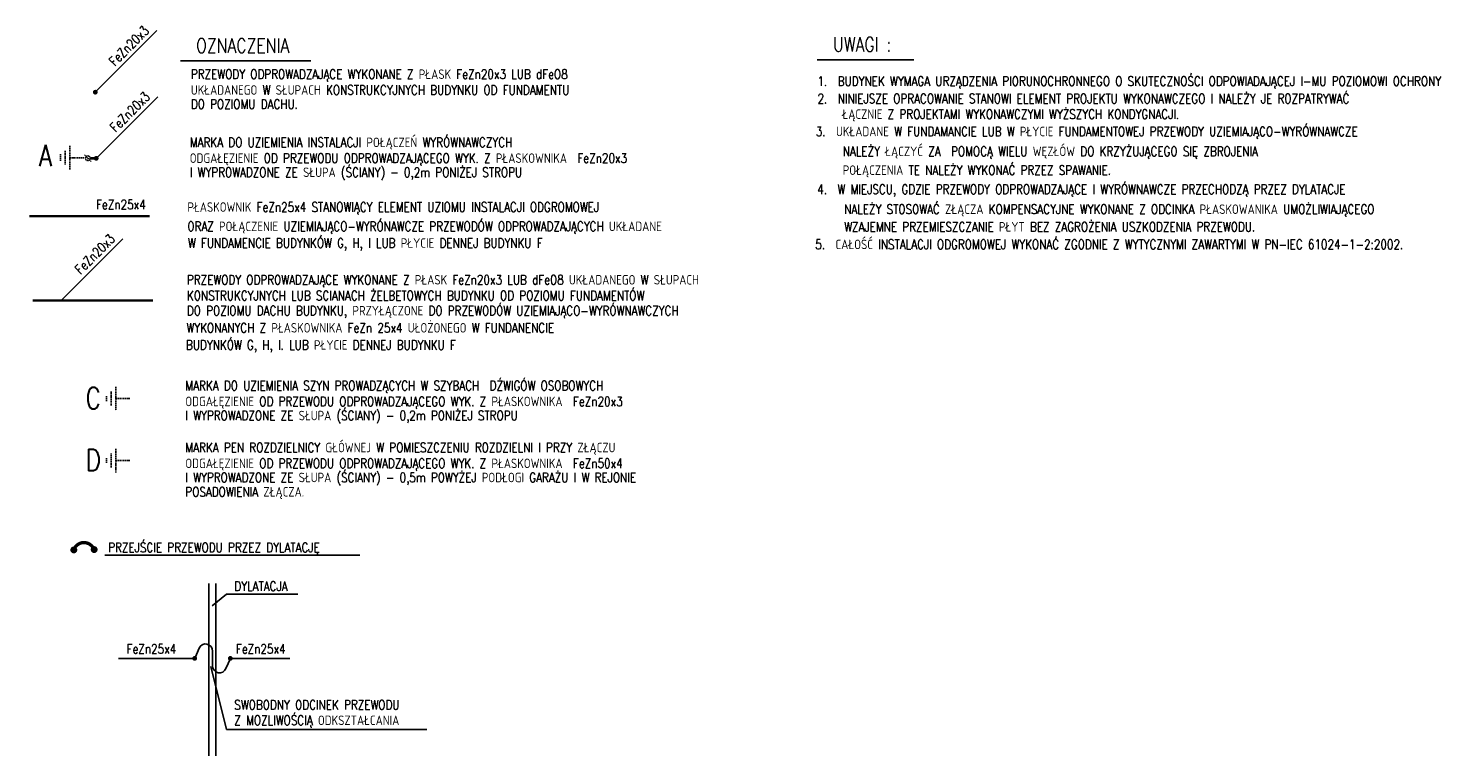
# Model space of a CAD drawing. Extents: x 3880 to 129921, y -116796 to -57711.
# Tile 93 of 110: x 50729 to 53685, y -74086 to -72559. Entities that reach past the tile are written whole.
import ezdxf

# ---------------------------------------------------------------- set-up
doc = ezdxf.new("R2010")
doc.units = 0
doc.header["$LTSCALE"] = 2
doc.linetypes.add('DASHED2', pattern=[0.375, 0.25, -0.125])
doc.linetypes.add('HIDDEN', pattern=[9.525, 6.35, -3.175])
doc.layers.add('E35', color=6, linetype='CONTINUOUS')
doc.layers.add('E50', color=3, linetype='CONTINUOUS')
doc.styles.add('ROMANS', font='romans', dxfattribs={"width": 0.85})

msp = doc.modelspace()

# ---------------------------------------------------------------- linework, layer by layer
at = {"layer": 'E35'}
for p, q in [((50998.953, -72563.818), (50869.785, -72692.986)), ((51000.861, -72702.731), (50871.693, -72831.899)), ((50927.404, -73000.989), (50798.236, -73130.157))]:
    msp.add_line(p, q, dxfattribs=at)
at = {"layer": 'E35', "linetype": 'Continuous', "ltscale": 10}
for p, q in [((50890.047, -73665.385), (51425.047, -73665.385)), ((51107.911, -73724.921), (51107.911, -74086.451)), ((51122.911, -73724.921), (51122.911, -74086.451)), ((51115.047, -73771.827), (51145.047, -73746.827)), ((51145.047, -73746.827), (51295.047, -73746.827)), ((51145.047, -74030.907), (51112.585, -73898.632)), ((51145.047, -74030.907), (51566.412, -74030.907))]:
    msp.add_line(p, q, dxfattribs=at)
at = {"layer": 'E50', "linetype": 'Continuous', "ltscale": 0.2}
for p, q in [((51048.4, -72627.235), (51322.542, -72627.235)), ((52385.991, -72624.878), (52588.824, -72624.878))]:
    msp.add_line(p, q, dxfattribs=at)
at = {"layer": 'E50', "linetype": 'HIDDEN', "ltscale": 0.2}
for p, q in [((50806.637, -72815.863), (50806.637, -72845.863)), ((50816.637, -72805.863), (50816.637, -72855.863)), ((50796.637, -72823.363), (50796.637, -72838.363)), ((50816.637, -72830.863), (50846.637, -72830.863)), ((50861.179, -72838.857), (50847.037, -72824.715)), ((50913.15, -73311.494), (50913.15, -73361.494)), ((50893.15, -73331.494), (50893.15, -73341.494)), ((50903.15, -73321.494), (50903.15, -73351.494)), ((50913.15, -73336.494), (50943.15, -73336.494)), ((50893.15, -73461.494), (50893.15, -73471.494)), ((50903.15, -73451.494), (50903.15, -73481.494)), ((50913.15, -73441.494), (50913.15, -73491.494)), ((50913.15, -73466.494), (50943.15, -73466.494))]:
    msp.add_line(p, q, dxfattribs=at)
at = {"layer": 'E50'}
for p, q in [((51087.73, -73860.429), (51078.519, -73881.827)), ((51115.957, -73865.764), (51115.957, -73897.89)), ((51144.183, -73903.225), (51153.394, -73881.827))]:
    msp.add_line(p, q, dxfattribs=at)
at = {"layer": 'E50', "linetype": 'Continuous', "ltscale": 10}
for p, q in [((50918.467, -73881.827), (51043.467, -73881.827)), ((51043.467, -73881.827), (51078.519, -73881.827)), ((51153.394, -73881.827), (51278.394, -73881.827))]:
    msp.add_line(p, q, dxfattribs=at)
at = {"layer": 'E50', "linetype": 'HIDDEN', "ltscale": 0.2, "const_width": 5}
for points in [[(50867.285, -72692.986, 1), (50872.285, -72692.986, 1)], [(50867.285, -72692.986, 1), (50872.285, -72692.986, 1)], [(50874.193, -72831.899, -1), (50869.193, -72831.899, -1)]]:
    msp.add_lwpolyline(points, format="xyb", close=True, dxfattribs=at)
msp.add_lwpolyline([(50875.401, -72831.899), (50859.094, -72831.899)], dxfattribs=at)
at = {"layer": 'E50', "linetype": 'DASHED2', "ltscale": 100, "const_width": 5}
for points in [[(50984.188, -72953.054), (50731.265, -72953.054)], [(50990.983, -73130.157), (50738.06, -73130.157)]]:
    msp.add_lwpolyline(points, dxfattribs=at)
at = {"layer": 'E50', "const_width": 7}
msp.add_lwpolyline([(50824.678, -73654.087, -0.71386373), (50866.948, -73653.416, -2.21832926)], format="xyb", dxfattribs=at)
for points in [[(50824.678, -73657.837, -1), (50824.678, -73650.337, -1)], [(50867.398, -73657.127, -1), (50867.398, -73649.627, -1)]]:
    msp.add_lwpolyline(points, format="xyb", close=True, dxfattribs=at)
at = {"layer": 'E50', "linetype": 'Continuous', "ltscale": 10, "const_width": 5}
for points in [[(51076.019, -73881.827, 1), (51081.019, -73881.827, 1)], [(51150.894, -73881.827, 1), (51155.894, -73881.827, 1)]]:
    msp.add_lwpolyline(points, format="xyb", close=True, dxfattribs=at)
at = {"layer": 'E50', "linetype": 'HIDDEN', "ltscale": 0.2}
msp.add_circle((50854.108, -72831.786), 5, dxfattribs=at)
at = {"layer": 'E50', "linetype": 'Continuous', "ltscale": 10}
for centre, start, end in [((51101.266, -73866.15), 358.494989, 157.088772), ((51130.647, -73897.504), 178.494989, 337.088772)]:
    msp.add_arc(centre, 14.695, start, end, dxfattribs=at)

# ---------------------------------------------------------------- texts
at = {"layer": 'E35', "style": 'ROMANS', "width": 0.8}
for p in [(50910.757, -72639.595), (50912.666, -72778.509), (50839.208, -73076.766)]:
    msp.add_text('FeZn20x3', height=20, rotation=45, dxfattribs=at).set_placement(p)
for s, height, p in [('OZNACZENIA', 30, (51081.507, -72610.137)), ('UWAGI :', 30, (52419.098, -72607.78)), ('PRZEWODY ODPROWADZAJĄCE WYKONANE Z PŁASK FeZn20x3 LUB dFeO8', 20, (51070.471, -72665.233)), ('1.  BUDYNEK WYMAGA URZĄDZENIA PIORUNOCHRONNEGO O SKUTECZNOŚCI ODPOWIADAJĄCEJ I-MU POZIOMOWI OCHRONY', 20, (52386.469, -72679.905)), ('UKŁADANEGO W SŁUPACH KONSTRUKCYJNYCH BUDYNKU OD FUNDAMENTU', 20, (51070.471, -72698.398)), ('2.  NINIEJSZE OPRACOWANIE STANOWI ELEMENT PROJEKTU WYKONAWCZEGO I NALEŻY JE ROZPATRYWAĆ', 20, (52386.469, -72716.497)), ('DO POZIOMU DACHU.', 20, (51070.471, -72728.072)), ('ŁĄCZNIE Z PROJEKTAMI WYKONAWCZYMI WYŻSZYCH KONDYGNACJI.', 20, (52438.823, -72749.112)), ('MARKA DO UZIEMIENIA INSTALACJI POŁĄCZEŃ WYRÓWNAWCZYCH', 20, (51068.179, -72808.335)), ('3.  UKŁADANE W FUNDAMANCIE LUB W PŁYCIE FUNDAMENTOWEJ PRZEWODY UZIEMIAJĄCO-WYRÓWNAWCZE', 20, (52382.909, -72785.45)), ('NALEŻY ŁĄCZYĆ ZA  POMOCĄ WIELU WĘZŁÓW DO KRZYŻUJĄCEGO SIĘ ZBROJENIA', 20, (52439.55, -72827.292)), ('ODGAŁĘZIENIE OD PRZEWODU ODPROWADZAJĄCEGO WYK. Z PŁASKOWNIKA  FeZn20x3', 20, (51068.179, -72841.5)), ('POŁĄCZENIA TE NALEŻY WYKONAĆ PRZEZ SPAWANIE.', 20, (52439.55, -72866.671)), ('I WYPROWADZONE ZE SŁUPA (ŚCIANY) - 0,2m PONIŻEJ STROPU', 20, (51068.179, -72871.174)), ('4.  W MIEJSCU, GDZIE PRZEWODY ODPROWADZAJĄCE I WYRÓWNAWCZE PRZECHODZĄ PRZEZ DYLATACJE', 20, (52385.897, -72906.865)), ('FeZn25x4', 20, (50871.45, -72938.919)), ('PŁASKOWNIK FeZn25x4 STANOWIĄCY ELEMENT UZIOMU INSTALACJI ODGROMOWEJ', 20, (51063.179, -72944.212)), ('NALEŻY STOSOWAĆ ZŁĄCZA KOMPENSACYJNE WYKONANE Z ODCINKA PŁASKOWANIKA UMOŻLIWIAJĄCEGO ', 20, (52442.539, -72948.706)), ('ORAZ POŁĄCZENIE UZIEMIAJĄCO-WYRÓNAWCZE PRZEWODÓW ODPROWADZAJĄCYCH UKŁADANE', 20, (51063.179, -72984.697)), ('WZAJEMNE PRZEMIESZCZANIE PŁYT BEZ ZAGROŻENIA USZKODZENIA PRZEWODU.', 20, (52442.539, -72985.625)), ('W FUNDAMENCIE BUDYNKÓW G, H, I LUB PŁYCIE DENNEJ BUDYNKU F', 20, (51064.179, -73019.697)), ('5.  CAŁOŚĆ INSTALACJI ODGROMOWEJ WYKONAĆ ZGODNIE Z WYTYCZNYMI ZAWARTYMI W PN-IEC 61024-1-2:2002.', 20, (52381.812, -73022.544)), ('PRZEWODY ODPROWADZAJĄCE WYKONANE Z PŁASK FeZn20x3 LUB dFeO8 UKŁADANEGO W SŁUPACH', 20, (51062.179, -73096.888)), ('KONSTRUKCYJNYCH LUB SCIANACH ŻELBETOWYCH BUDYNKU OD POZIOMU FUNDAMENTÓW', 20, (51062.179, -73130.053)), ('DO POZIOMU DACHU BUDYNKU, PRZYŁĄCZONE DO PRZEWODÓW UZIEMIAJĄCO-WYRÓWNAWCZYCH', 20, (51062.179, -73161.727)), ('WYKONANYCH Z PŁASKOWNIKA FeZn 25x4 UŁOŻONEGO W FUNDANENCIE', 20, (51061.179, -73197.727)), ('BUDYNKÓW G, H, I. LUB PŁYCIE DENNEJ BUDYNKU F', 20, (51060.179, -73233.727)), ('MARKA DO UZIEMIENIA SZYN PROWADZĄCYCH W SZYBACH  DŹWIGÓW OSOBOWYCH', 20, (51058.884, -73319.145)), ('ODGAŁĘZIENIE OD PRZEWODU ODPROWADZAJĄCEGO WYK. Z PŁASKOWNIKA  FeZn20x3', 20, (51058.884, -73352.311)), ('I WYPROWADZONE ZE SŁUPA (ŚCIANY) - 0,2m PONIŻEJ STROPU', 20, (51058.884, -73381.985)), ('MARKA PEN ROZDZIELNICY GŁÓWNEJ W POMIESZCZENIU ROZDZIELNI I PRZY ZŁĄCZU', 20, (51058.884, -73449.145)), ('ODGAŁĘZIENIE OD PRZEWODU ODPROWADZAJĄCEGO WYK. Z PŁASKOWNIKA  FeZn50x4', 20, (51058.884, -73482.311)), ('I WYPROWADZONE ZE SŁUPA (ŚCIANY) - 0,5m POWYŻEJ PODŁOGI GARAŻU I W REJONIE', 20, (51058.884, -73511.985)), ('POSADOWIENIA ZŁĄCZA.', 20, (51058.884, -73542.046)), ('PRZEJŚCIE PRZEWODU PRZEZ DYLATACJĘ', 20, (50896.843, -73658.877)), ('DYLATACJA', 20, (51161.79, -73740.319)), ('FeZn25x4', 20, (50935.5, -73871.91)), ('FeZn25x4', 20, (51165.138, -73871.91)), ('SWOBODNY ODCINEK PRZEWODU', 20, (51161.79, -73989.211)), ('Z MOZLIWOŚCIĄ ODKSZTAŁCANIA', 20, (51161.79, -74021.824))]:
    msp.add_text(s, height=height, dxfattribs=at).set_placement(p)
at = {"layer": 'E50', "ltscale": 50, "style": 'ROMANS', "width": 0.8}
for s, p in [('A', (50751.205, -72848.419)), ('C', (50849.182, -73357.76)), ('D', (50849.182, -73487.76))]:
    msp.add_text(s, height=45, dxfattribs=at).set_placement(p)

doc.saveas('drawing.dxf')
